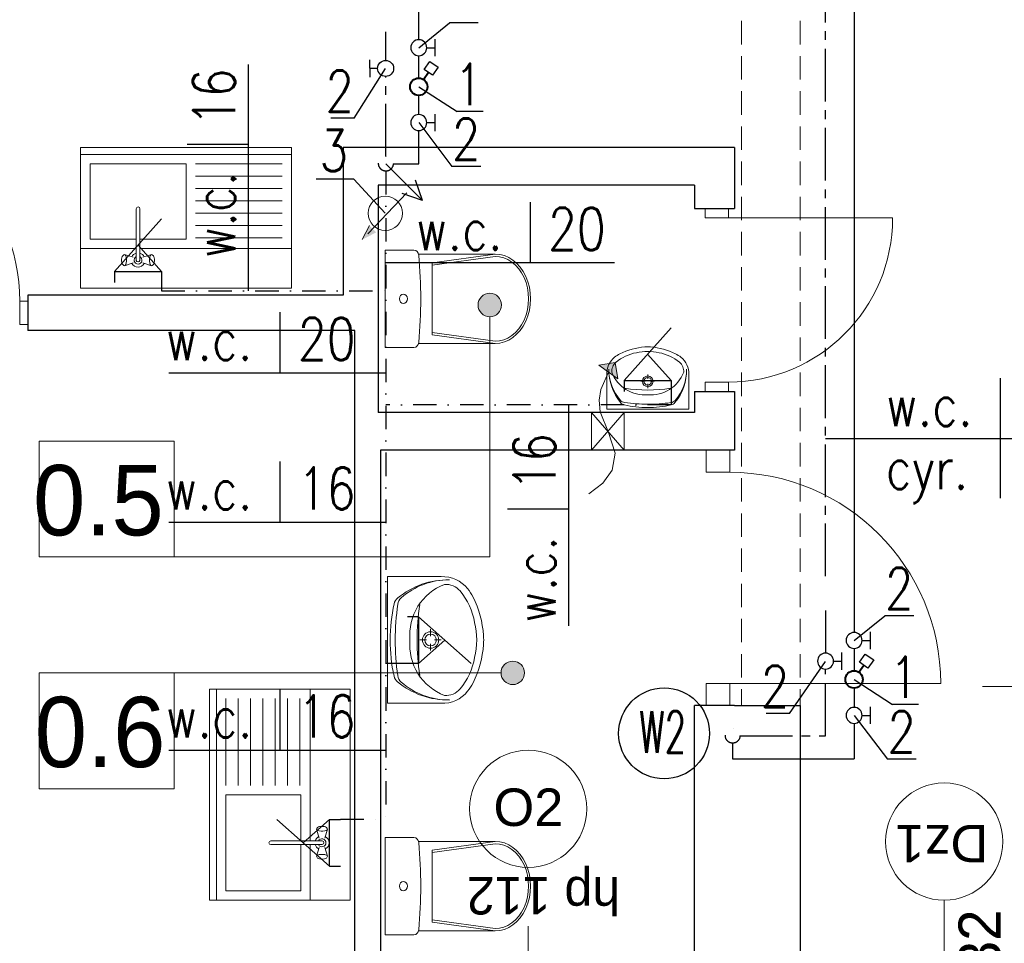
# Model space of a CAD drawing. Extents: x -515158 to -464725, y 20769 to 114053.
# Tile 24 of 69: x -484818 to -480617, y 33884 to 37823. Entities that reach past the tile are written whole.
import ezdxf
from ezdxf.lldxf.tags import DXFTag

# ---------------------------------------------------------------- set-up
doc = ezdxf.new("R2010")
doc.units = 0
doc.header["$MEASUREMENT"] = 0
for name, pattern in [('CENTER2', [1.125, 0.75, -0.125, 0.125, -0.125]), ('DASHDOT', [1, 0.5, -0.25, 0, -0.25]), ('Dashed', [564.444447, 282.222223, -282.222223]), ('Krawędzie ukryte', [150, 100, -50]), ('PHANTOM', [2.5, 1.25, -0.25, 0.25, -0.25, 0.25, -0.25])]:
    doc.linetypes.add(name, pattern=pattern)
for name, color, linetype in [('#opisy', 7, 'Continuous'), ('#wodaC', 1, 'Dashed'), ('___IS woda ZIMNA', 5, 'PHANTOM'), ('BATERIA', 3, 'Continuous')]:
    doc.layers.add(name, color=color, linetype=linetype)
for name, color, linetype, lineweight in [('#podkład', 252, 'Continuous', 9), ('#wodaZ-bor', 4, 'Continuous', 40), ('_MK_ARMATURA', 2, 'Continuous', 15), ('Arch opisy okien_Nr_Pióra__9', 252, 'Continuous', 9), ('Arch opisy_Nr_Pióra__9', 252, 'Continuous', 9), ('INWENT OPISY_Nr_Pióra__21', 252, 'Continuous', 9), ('INWENT OPISY_Nr_Pióra__9', 252, 'Continuous', 9), ('INWENT RZĘDNE_Nr_Pióra__21', 252, 'Continuous', 9), ('INWENT wyposarzenie_Nr_Pióra__21', 252, 'Continuous', 9), ('INWENT. DRZWI_Nr_Pióra__5', 252, 'Continuous', 13), ('INWENT. OKNA_Nr_Pióra__21', 252, 'Continuous', 9), ('INWENT. OKNA_Nr_Pióra__5', 252, 'Continuous', 13), ('INWENT.ŚCIANY_Nr_Pióra__1', 252, 'Continuous', 25), ('IS_Ciepła_woda', 1, 'DASHDOT', 30), ('IS_Cyrkulacja', 223, 'CYRKULACJ1', 30), ('Istniejące kominy_Nr_Pióra__21', 252, 'Continuous', 9), ('Istniejące stropy_Nr_Pióra__5', 252, 'Continuous', 13)]:
    doc.layers.add(name, color=color, linetype=linetype, lineweight=lineweight)
doc.layers.add('IS_Zasilanie', color=1, linetype='SOLID', true_color=0xff0000)
doc.styles.add('GENERATED_STYLE_10', font='arial.ttf')
doc.styles.add('GENERATED_STYLE_4', font='txt')
doc.styles.add('GENERATED_STYLE_6', font='txt')
doc.styles.add('GENERATED_STYLE_7', font='txt')
doc.styles.add('ROMANS', font='romans', dxfattribs={"width": 0.8})
doc.styles.get("Standard").update_dxf_attribs({"font": 'txt', "bigfont": 'BIGFONT.SHX'})
doc.linetypes.add('CYRKULACJ1', pattern='A,2.5,-1.5,["~",Standard,S=1,R=0,X=-0.5,Y=-0.4],-1.5', length=5.5)
tags = doc.linetypes.add('SOLID', pattern=[10, 10, 0]).pattern_tags.tags
tags[6:7] = [DXFTag(74, 4), DXFTag(75, 0), DXFTag(340, '0'), DXFTag(46, 0.0), DXFTag(50, 0.0), DXFTag(44, 0.0), DXFTag(45, 0.0)]
tags[4:5] = [DXFTag(74, 4), DXFTag(75, 0), DXFTag(340, '0'), DXFTag(46, 0.0), DXFTag(50, 0.0), DXFTag(44, 0.0), DXFTag(45, 0.0)]

# ---------------------------------------------------------------- blocks, each defined once
blk = doc.blocks.new('parter')
at = {"layer": 'INWENT OPISY_Nr_Pióra__21', "linetype": 'Continuous'}
for points in [[(-482762.3, 36606.2), (-482766.1, 36625.3), (-482777, 36641.6), (-482793.2, 36652.4), (-482812.3, 36656.2), (-482831.5, 36652.4), (-482847.7, 36641.6), (-482858.5, 36625.3), (-482862.3, 36606.2), (-482858.5, 36587.1), (-482847.7, 36570.9), (-482831.5, 36560), (-482812.3, 36556.2), (-482793.2, 36560), (-482777, 36570.9), (-482766.1, 36587.1)], [(-482664.2, 35037.3), (-482668, 35056.4), (-482678.9, 35072.6), (-482695.1, 35083.4), (-482714.2, 35087.3), (-482733.4, 35083.4), (-482749.6, 35072.6), (-482760.4, 35056.4), (-482764.2, 35037.3), (-482760.4, 35018.1), (-482749.6, 35001.9), (-482733.4, 34991.1), (-482714.2, 34987.3), (-482695.1, 34991.1), (-482678.9, 35001.9), (-482668, 35018.1)]]:
    blk.add_hatch(color=252, dxfattribs=at).paths.add_polyline_path(points, flags=0)
at = {"layer": 'Istniejące kominy_Nr_Pióra__21', "linetype": 'Continuous'}
blk.add_hatch(color=252, dxfattribs=at).paths.add_polyline_path([(-482276.8, 36360.6), (-482265.4, 36290.8), (-482346.6, 36349.1)], flags=0)
at = {"color": 252}
for p, q in [((-484735, 35531.7), (-484735, 36025.8)), ((-484735, 36025.8), (-484159, 36025.8)), ((-484159, 36025.8), (-484159, 35531.7)), ((-484159, 35531.7), (-484735, 35531.7)), ((-484735, 34543.1), (-484735, 35037.3)), ((-484735, 35037.3), (-484159, 35037.3)), ((-484159, 35037.3), (-484159, 34543.1)), ((-484159, 34543.1), (-484735, 34543.1))]:
    blk.add_line(p, q, dxfattribs=at)
at = {"layer": 'Arch opisy_Nr_Pióra__9', "color": 252, "linetype": 'Continuous'}
blk.add_line((-480873.3, 34067.6), (-480873.3, 32907.6), dxfattribs=at)
for centre in [(-482648.3, 34457.6), (-480873.3, 34317.6)]:
    blk.add_circle(centre, 250, dxfattribs=at)
at = {"layer": 'INWENT OPISY_Nr_Pióra__21', "color": 252, "linetype": 'Continuous'}
for p, q in [((-482812.3, 35531.7), (-482812.3, 36556.2)), ((-484735, 35531.7), (-484735, 36025.8)), ((-484735, 36025.8), (-484159, 36025.8)), ((-484159, 36025.8), (-484159, 35531.7)), ((-484159, 35531.7), (-484735, 35531.7)), ((-484159, 35531.7), (-482812.3, 35531.7)), ((-484735, 34543.1), (-484735, 35037.3)), ((-484735, 35037.3), (-484159, 35037.3)), ((-484159, 35037.3), (-482764.2, 35037.3)), ((-484159, 35037.3), (-484159, 34543.1)), ((-484159, 34543.1), (-484735, 34543.1))]:
    blk.add_line(p, q, dxfattribs=at)
for centre in [(-482812.3, 36606.2), (-482714.2, 35037.3)]:
    blk.add_circle(centre, 50, dxfattribs=at)
at = {"layer": 'INWENT RZĘDNE_Nr_Pióra__21', "color": 252, "linetype": 'Continuous'}
blk.add_line((-480710.2, 34978.7), (-480310.2, 34978.7), dxfattribs=at)
at = {"layer": 'INWENT wyposarzenie_Nr_Pióra__21', "color": 252, "linetype": 'Continuous'}
for p, q in [((-484558.3, 37277.6), (-484558.3, 36677.6)), ((-484558.3, 37277.6), (-483658.3, 37277.6)), ((-484558.3, 37277.6), (-484558.3, 37227.6)), ((-483658.3, 37277.6), (-483658.3, 36677.6)), ((-483658.3, 37277.6), (-483658.3, 37227.6)), ((-484558.3, 36847.6), (-484558.3, 37247.6)), ((-484558.3, 37247.6), (-483658.3, 37247.6)), ((-483658.3, 37247.6), (-483658.3, 36847.6)), ((-484108.3, 37207.6), (-484518.3, 37207.6)), ((-484518.3, 37207.6), (-484518.3, 36887.6)), ((-484108.3, 36887.6), (-484108.3, 37207.6)), ((-484068.3, 37207.6), (-483698.3, 37207.6)), ((-484068.3, 37155.1), (-483698.3, 37155.1)), ((-484068.3, 37102.6), (-483698.3, 37102.6)), ((-484321.2, 36796.2), (-484321.2, 37016.5)), ((-484305.4, 37016.5), (-484305.4, 36796.2)), ((-484068.3, 37050.1), (-483698.3, 37050.1)), ((-484068.3, 36997.6), (-483698.3, 36997.6)), ((-484068.3, 36945.1), (-483698.3, 36945.1)), ((-484068.3, 36892.6), (-483698.3, 36892.6)), ((-484518.3, 36887.6), (-484321.2, 36887.6)), ((-484305.4, 36887.6), (-484108.3, 36887.6)), ((-484321.2, 36847.6), (-484558.3, 36847.6)), ((-484383.3, 36801.1), (-484382.5, 36807.6)), ((-484382.5, 36807.6), (-484380.9, 36813)), ((-484380.9, 36813), (-484378.9, 36816.4)), ((-484373.7, 36820.2), (-484378.9, 36816.4)), ((-484373.7, 36820.2), (-484370.9, 36821.6)), ((-484333.4, 36809.7), (-484370.9, 36821.6)), ((-484370.9, 36821.6), (-484368.1, 36820.2)), ((-484368.1, 36820.2), (-484365.6, 36816)), ((-484365.6, 36816), (-484363.8, 36809.6)), ((-484363.8, 36809.6), (-484362.8, 36801.8)), ((-483658.3, 36847.6), (-484305.4, 36847.6)), ((-484293.2, 36809.7), (-484255.7, 36821.6)), ((-484263.8, 36801.8), (-484262.8, 36809.6)), ((-484262.8, 36809.6), (-484261, 36816)), ((-484261, 36816), (-484258.5, 36820.2)), ((-484258.5, 36820.2), (-484255.7, 36821.6)), ((-484255.7, 36821.6), (-484252.9, 36820.2)), ((-484252.9, 36820.2), (-484247.8, 36816.4)), ((-484247.8, 36816.4), (-484245.7, 36813)), ((-484245.7, 36813), (-484244.2, 36807.6)), ((-484244.2, 36807.6), (-484243.4, 36801.1)), ((-483258.3, 36839.9), (-483135.8, 36839.9)), ((-483258.3, 36425.4), (-483258.3, 36839.9)), ((-483116.2, 36823.5), (-482789.4, 36823.5)), ((-482789.8, 36823.5), (-483058.7, 36786.3)), ((-482789.8, 36813.7), (-483058.7, 36776.6)), ((-484383.3, 36794.2), (-484383.3, 36801.1)), ((-484382.5, 36787.6), (-484383.3, 36794.2)), ((-484380.9, 36782.3), (-484382.5, 36787.6)), ((-484378.9, 36778.8), (-484380.9, 36782.3)), ((-484373.7, 36775.1), (-484378.9, 36778.8)), ((-484370.9, 36773.6), (-484373.7, 36775.1)), ((-484333.4, 36785.6), (-484370.9, 36773.6)), ((-484368.1, 36775.1), (-484370.9, 36773.6)), ((-484365.6, 36779.2), (-484368.1, 36775.1)), ((-484363.8, 36785.6), (-484365.6, 36779.2)), ((-484362.8, 36793.5), (-484363.8, 36785.6)), ((-484362.8, 36801.8), (-484362.8, 36793.5)), ((-484293.2, 36785.6), (-484255.7, 36773.6)), ((-484263.8, 36793.5), (-484263.8, 36801.8)), ((-484262.8, 36785.6), (-484263.8, 36793.5)), ((-484261, 36779.2), (-484262.8, 36785.6)), ((-484258.5, 36775.1), (-484261, 36779.2)), ((-484255.7, 36773.6), (-484258.5, 36775.1)), ((-484252.9, 36775.1), (-484255.7, 36773.6)), ((-484252.9, 36775.1), (-484247.8, 36778.8)), ((-484245.7, 36782.3), (-484247.8, 36778.8)), ((-484244.2, 36787.6), (-484245.7, 36782.3)), ((-484243.4, 36794.2), (-484244.2, 36787.6)), ((-484243.4, 36801.1), (-484243.4, 36794.2)), ((-483058.7, 36632.6), (-483058.7, 36786.3)), ((-483658.3, 36677.6), (-484558.3, 36677.6)), ((-483058.7, 36632.6), (-483058.7, 36478.9)), ((-482789.8, 36451.5), (-483058.7, 36488.7)), ((-482789.8, 36441.8), (-483058.7, 36478.9)), ((-483116, 36441.8), (-482789.4, 36441.8)), ((-483258.3, 36425.4), (-483135.8, 36425.4)), ((-482313.3, 36161.9), (-482313.3, 36310)), ((-482138.3, 36291.5), (-482138.3, 36310.2)), ((-481963.3, 36161.9), (-481963.3, 36310)), ((-482167.7, 36280.7), (-482149.1, 36280.7)), ((-482138.3, 36251.3), (-482138.3, 36269.9)), ((-482127.4, 36280.7), (-482108.8, 36280.7)), ((-481963.3, 36161.9), (-482313.3, 36161.9)), ((-482193.5, 36161.9), (-482083.2, 36161.9)), ((-483248.3, 35447.6), (-483019.8, 35447.6)), ((-483248.3, 34907.6), (-483248.3, 35447.6)), ((-483248.3, 35262.7), (-483248.3, 35092.6)), ((-483065, 35223), (-483065, 35194.2)), ((-483110.5, 35177.5), (-483081.7, 35177.5)), ((-483048.3, 35177.5), (-483019.5, 35177.5)), ((-483065, 35160.8), (-483065, 35132)), ((-484008.3, 34967.6), (-483408.3, 34967.6)), ((-484008.3, 34067.6), (-484008.3, 34967.6)), ((-484008.3, 34967.6), (-483958.3, 34967.6)), ((-483978.3, 34967.6), (-483578.3, 34967.6)), ((-483978.3, 34067.6), (-483978.3, 34967.6)), ((-483578.3, 34967.6), (-483578.3, 34320.5)), ((-483408.3, 34967.6), (-483408.3, 34067.6)), ((-483938.3, 34557.6), (-483938.3, 34927.6)), ((-483885.8, 34557.6), (-483885.8, 34927.6)), ((-483833.3, 34557.6), (-483833.3, 34927.6)), ((-483780.8, 34557.6), (-483780.8, 34927.6)), ((-483728.3, 34557.6), (-483728.3, 34927.6)), ((-483675.8, 34557.6), (-483675.8, 34927.6)), ((-483623.3, 34557.6), (-483623.3, 34927.6)), ((-483248.3, 34907.6), (-483019.8, 34907.6)), ((-483938.3, 34517.6), (-483938.3, 34107.6)), ((-483618.3, 34517.6), (-483938.3, 34517.6)), ((-483618.3, 34320.5), (-483618.3, 34517.6)), ((-483552.3, 34370.2), (-483550.9, 34373)), ((-483540.4, 34332.7), (-483552.3, 34370.2)), ((-483550.9, 34367.4), (-483552.3, 34370.2)), ((-483550.9, 34373), (-483547.1, 34378.2)), ((-483547.1, 34378.2), (-483543.6, 34380.3)), ((-483543.6, 34380.3), (-483538.3, 34381.8)), ((-483538.3, 34381.8), (-483531.8, 34382.6)), ((-483531.8, 34382.6), (-483524.9, 34382.6)), ((-483524.9, 34382.6), (-483518.3, 34381.8)), ((-483518.3, 34381.8), (-483513, 34380.3)), ((-483516.3, 34332.7), (-483504.3, 34370.2)), ((-483513, 34380.3), (-483509.5, 34378.2)), ((-483505.8, 34373), (-483509.5, 34378.2)), ((-483505.8, 34373), (-483504.3, 34370.2)), ((-483504.3, 34370.2), (-483505.8, 34367.4)), ((-483546.7, 34364.9), (-483550.9, 34367.4)), ((-483540.3, 34363.1), (-483546.7, 34364.9)), ((-483532.5, 34362.1), (-483540.3, 34363.1)), ((-483524.2, 34362.1), (-483532.5, 34362.1)), ((-483516.3, 34363.1), (-483524.2, 34362.1)), ((-483509.9, 34364.9), (-483516.3, 34363.1)), ((-483505.8, 34367.4), (-483509.9, 34364.9)), ((-483258.3, 34334.9), (-483135.8, 34334.9)), ((-483258.3, 33920.4), (-483258.3, 34334.9)), ((-483747.2, 34320.5), (-483526.9, 34320.5)), ((-483526.9, 34304.8), (-483747.2, 34304.8)), ((-483618.3, 34107.6), (-483618.3, 34304.8)), ((-483578.3, 34304.8), (-483578.3, 34067.6)), ((-483540.4, 34292.5), (-483552.3, 34255)), ((-483516.3, 34292.5), (-483504.3, 34255)), ((-483116.2, 34318.5), (-482789.4, 34318.5)), ((-482789.8, 34318.5), (-483058.7, 34281.3)), ((-482789.8, 34308.7), (-483058.7, 34271.6)), ((-483552.3, 34255), (-483550.9, 34257.9)), ((-483550.9, 34252.2), (-483552.3, 34255)), ((-483550.9, 34257.9), (-483546.7, 34260.3)), ((-483550.9, 34252.2), (-483547.1, 34247.1)), ((-483543.6, 34245), (-483547.1, 34247.1)), ((-483546.7, 34260.3), (-483540.3, 34262.2)), ((-483538.3, 34243.5), (-483543.6, 34245)), ((-483540.3, 34262.2), (-483532.5, 34263.1)), ((-483531.8, 34242.7), (-483538.3, 34243.5)), ((-483532.5, 34263.1), (-483524.2, 34263.1)), ((-483518.3, 34243.5), (-483524.9, 34242.7)), ((-483524.2, 34263.1), (-483516.3, 34262.2)), ((-483513, 34245), (-483518.3, 34243.5)), ((-483516.3, 34262.2), (-483509.9, 34260.3)), ((-483509.5, 34247.1), (-483513, 34245)), ((-483509.9, 34260.3), (-483505.8, 34257.9)), ((-483505.8, 34252.2), (-483509.5, 34247.1)), ((-483505.8, 34257.9), (-483504.3, 34255)), ((-483504.3, 34255), (-483505.8, 34252.2)), ((-483058.7, 34127.6), (-483058.7, 34281.3)), ((-483524.9, 34242.7), (-483531.8, 34242.7)), ((-483058.7, 34127.6), (-483058.7, 33973.9)), ((-483938.3, 34107.6), (-483618.3, 34107.6)), ((-484008.3, 34067.6), (-483408.3, 34067.6)), ((-484008.3, 34067.6), (-483958.3, 34067.6)), ((-483578.3, 34067.6), (-483978.3, 34067.6)), ((-482789.8, 33946.5), (-483058.7, 33983.7)), ((-482789.8, 33936.8), (-483058.7, 33973.9)), ((-483258.3, 33920.4), (-483135.8, 33920.4)), ((-483116, 33936.8), (-482789.4, 33936.8))]:
    blk.add_line(p, q, dxfattribs=at)
for centre, radius in [((-482138.3, 36280.7), 22.7), ((-482138.3, 36280.7), 16.2), ((-483065, 35177.5), 35), ((-483065, 35177.5), 25)]:
    blk.add_circle(centre, radius, dxfattribs=at)
for centre, radius, start, end in [((-484313.3, 37016.5), 7.88, 0, 180), ((-484313.3, 36797.6), 30, 105.2253, 152.0235), ((-484313.3, 36797.6), 16.8, 118.0549, 61.9451), ((-484313.3, 36797.6), 30, 27.9765, 74.7747), ((-484313.3, 36797.6), 30, 207.9765, 332.0235), ((-484313.3, 36797.6), 8, 190, 350), ((-482193.9, 36275.6), 137.9, 117.1571, 128.6848), ((-482153.5, 36215.5), 189.9, 99.9978, 129.2851), ((-482129.5, 36140.1), 287.9, 94.2052, 116.2597), ((-482138.3, 36203), 205.2, 76.4334, 103.5666), ((-482138.3, 36252.7), 175, 85.9876, 94.0124), ((-482147.2, 36140.1), 287.9, 63.7403, 85.7948), ((-482123.1, 36215.5), 189.9, 50.7149, 80.0022), ((-482082.7, 36275.6), 137.9, 51.3152, 62.8429), ((-482224.4, 36313.8), 89, 128.7454, 182.4552), ((-482239.5, 36322.7), 52.5, 130.8016, 183.9306), ((-482037.2, 36322.7), 52.5, 356.0694, 49.1984), ((-482052.3, 36313.8), 89, 357.5448, 51.2546), ((-482106.5, 36330.3), 197.8, 179.2458, 221.398), ((-482084.2, 36329.1), 220.1, 179.0153, 219.2578), ((-482146.7, 36376.5), 156, 201.5519, 237.1558), ((-482130, 36376.5), 156, 302.8442, 338.4481), ((-482192.4, 36329.2), 220.1, 320.6648, 0.9072), ((-482170.1, 36330.4), 197.8, 318.5245, 0.6767), ((-482138.3, 36881.8), 638.3, 261.1796, 278.8266), ((-482150.8, 36379), 156, 238.9439, 274.606), ((-482125.8, 36379), 156, 265.394, 301.0561), ((-482233, 36218.8), 29.2, 221.398, 262.0921), ((-482232, 36208.3), 29.2, 219.2578, 257.2285), ((-482141.6, 36607.1), 438.1, 257.2285, 270.4328), ((-482134.1, 36930.7), 747.9, 262.0921, 269.6775), ((-482141.7, 36930.7), 747.9, 270.245, 277.8304), ((-482134.6, 36607.1), 438.1, 269.4897, 282.694), ((-482043.8, 36218.7), 29.2, 277.8304, 318.5245), ((-482044.7, 36208.2), 29.2, 282.694, 320.6648), ((-482990.3, 35094.1), 339.6, 89.0153, 129.2578), ((-482988.5, 35128.6), 305.1, 89.2458, 131.398), ((-483013.9, 35310.4), 137.4, 38.7454, 92.4552), ((-482917.3, 35190.5), 240.7, 111.5519, 147.1558), ((-483000.2, 35333.7), 80.9, 40.8016, 93.9306), ((-483165.7, 35201), 293, 9.9978, 39.2851), ((-483072.9, 35263.4), 212.8, 27.1571, 38.6848), ((-483176.8, 35322.2), 45, 129.2578, 167.2285), ((-483160.5, 35323.7), 45, 131.398, 172.0921), ((-483282, 35163.9), 444.2, 4.2052, 26.2597), ((-482561.4, 35182.7), 675.9, 167.2285, 180.4328), ((-482062.2, 35171.1), 1153.8, 172.0921, 179.6775), ((-482913.4, 35197), 240.6, 148.9439, 184.606), ((-482137.6, 35177.6), 984.9, 171.1796, 188.8266), ((-483185, 35177.6), 316.7, 346.4334, 13.5666), ((-482561.4, 35171.9), 675.9, 179.4897, 192.694), ((-482062.2, 35182.8), 1153.8, 180.245, 187.8304), ((-482913.4, 35158.3), 240.6, 175.394, 211.0561), ((-483108.3, 35177.6), 270, 355.9876, 4.0124), ((-483282, 35191.3), 444.2, 333.7403, 355.7948), ((-483165.7, 35154.2), 293, 320.7149, 350.0022), ((-483177, 35033.2), 45, 192.694, 230.6648), ((-483160.7, 35031.7), 45, 187.8304, 228.5245), ((-482917.3, 35164.7), 240.7, 212.8442, 248.4481), ((-482990.2, 35261.1), 339.6, 230.6648, 270.9072), ((-482988.4, 35226.6), 305.1, 228.5245, 270.6767), ((-483013.9, 35044.9), 137.4, 267.5448, 321.2546), ((-483000.2, 35021.6), 80.9, 266.0694, 319.1984), ((-483072.9, 35091.9), 212.8, 321.3152, 332.8429), ((-483528.3, 34312.6), 30, 117.9765, 164.7747), ((-483528.3, 34312.6), 16.8, 208.0549, 151.9451), ((-483528.3, 34312.6), 30, 297.9765, 62.0235), ((-483747.2, 34312.6), 7.88, 90, 270), ((-483528.3, 34312.6), 30, 195.2253, 242.0235), ((-483528.3, 34312.6), 8, 280, 80)]:
    blk.add_arc(centre, radius, start, end, dxfattribs=at)
for centre, major_axis, ratio, start_param, end_param in [((-483135.8, 36815.8), (0, 24.1), 0.857479, 4.812804, 6.283185), ((-484627.7, 36632.6), (0, 1773.6), 0.857479, 4.60742, 4.817236), ((-482789.8, 36632.6), (0, -181.1), 0.790357, 0, 3.141593), ((-482789.4, 36632.6), (0, -190.8), 0.791506, 0, 3.141593), ((-483135.8, 36449.4), (0, 24.1), 0.857479, 3.141593, 4.602988), ((-483135.8, 34310.8), (0, 24.1), 0.857479, 4.812804, 6.283185), ((-484627.7, 34127.6), (0, 1773.6), 0.857479, 4.60742, 4.817236), ((-482789.8, 34127.6), (0, -181.1), 0.790357, 0, 3.141593), ((-482789.4, 34127.6), (0, -190.8), 0.791506, 0, 3.141593), ((-483135.8, 33944.4), (0, 24.1), 0.857479, 3.141593, 4.602988)]:
    blk.add_ellipse(centre, major_axis=major_axis, ratio=ratio, start_param=start_param, end_param=end_param, dxfattribs=at)
for centre in [(-483181, 36632.6), (-483181, 34127.6)]:
    blk.add_ellipse(centre, major_axis=(0, 20.1), ratio=0.857479, dxfattribs=at)
at = {"layer": 'INWENT. DRZWI_Nr_Pióra__5', "color": 252, "linetype": 'Continuous'}
for p, q in [((-481893.3, 36977.6), (-481893.3, 37017.6)), ((-481793.3, 37017.6), (-481793.3, 36977.6)), ((-481793.3, 36977.6), (-481893.3, 36977.6)), ((-481793.3, 36977.6), (-481093.3, 36977.6)), ((-484818.3, 36622.6), (-484818.3, 36522.6)), ((-484783.3, 36622.6), (-484818.3, 36622.6)), ((-484818.3, 36522.6), (-484783.3, 36522.6)), ((-481893.3, 36277.6), (-481893.3, 36237.6)), ((-481793.3, 36277.6), (-481893.3, 36277.6)), ((-481793.3, 36237.6), (-481793.3, 36277.6)), ((-481888.3, 35892.6), (-481888.3, 35987.6)), ((-481788.3, 35987.6), (-481788.3, 35892.6)), ((-481788.3, 35892.6), (-481888.3, 35892.6)), ((-481888.3, 34992.6), (-481888.3, 34897.6)), ((-481788.3, 34992.6), (-481888.3, 34992.6)), ((-481788.3, 34992.6), (-480888.3, 34992.6)), ((-481788.3, 34897.6), (-481788.3, 34992.6))]:
    blk.add_line(p, q, dxfattribs=at)
for centre, radius, start, end in [((-485618.3, 36622.6), 800, 0, 90), ((-481793.3, 36977.6), 700, 270, 0), ((-481788.3, 34992.6), 900, 0, 90)]:
    blk.add_arc(centre, radius, start, end, dxfattribs=at)
at = {"layer": 'INWENT. OKNA_Nr_Pióra__5', "color": 252, "linetype": 'Continuous'}
blk.add_line((-482648.3, 32927.6), (-482648.3, 33957.6), dxfattribs=at)
at = {"layer": 'INWENT.ŚCIANY_Nr_Pióra__1', "color": 252, "linetype": 'Continuous'}
for p, q in [((-483438.3, 37277.6), (-483438.3, 36647.6)), ((-481768.3, 37277.6), (-483438.3, 37277.6)), ((-481768.3, 37277.6), (-481768.3, 37017.6)), ((-483288.3, 37117.6), (-483288.3, 36147.6)), ((-481938.3, 37117.6), (-483288.3, 37117.6)), ((-481938.3, 37117.6), (-481938.3, 37017.6)), ((-481938.3, 37017.6), (-481768.3, 37017.6)), ((-484783.3, 36647.6), (-484783.3, 36497.6)), ((-483438.3, 36647.6), (-484783.3, 36647.6)), ((-483388.3, 36497.6), (-484783.3, 36497.6)), ((-483388.3, 33467.6), (-483388.3, 36497.6)), ((-481938.3, 36237.6), (-481938.3, 36147.6)), ((-481938.3, 36237.6), (-481768.3, 36237.6)), ((-481768.3, 36237.6), (-481768.3, 35987.6)), ((-481938.3, 36147.6), (-483288.3, 36147.6)), ((-483278.3, 35987.6), (-483278.3, 33467.6)), ((-481888.3, 35987.6), (-483278.3, 35987.6)), ((-481768.3, 35987.6), (-481888.3, 35987.6)), ((-481938.3, 33467.6), (-481938.3, 34897.6)), ((-481768.3, 34897.6), (-481938.3, 34897.6)), ((-481768.3, 34897.6), (-481488.3, 34897.6)), ((-481488.3, 34897.6), (-481488.3, 33467.6))]:
    blk.add_line(p, q, dxfattribs=at)
at = {"layer": 'Istniejące kominy_Nr_Pióra__21', "color": 252, "linetype": 'Continuous'}
for p, q in [((-482276.8, 36360.6), (-482346.6, 36349.1)), ((-482265.4, 36290.8), (-482346.6, 36349.1)), ((-482276.8, 36360.6), (-482265.4, 36290.8)), ((-482378.3, 35987.6), (-482238.3, 36147.6)), ((-482238.3, 35987.6), (-482378.3, 36147.6)), ((-482378.3, 35987.6), (-482378.3, 36147.6)), ((-482238.3, 35987.6), (-482238.3, 36147.6))]:
    blk.add_line(p, q, dxfattribs=at)
at = {"layer": 'Istniejące kominy_Nr_Pióra__21', "color": 252, "linetype": 'Continuous', "flags": 128}
blk.add_lwpolyline([(-482389.6, 35801), (-482330, 35846.9), (-482290.8, 35901.4), (-482276.8, 35974.1), (-482305.9, 36062.6), (-482341.7, 36150.3), (-482345.9, 36199.7), (-482338.5, 36245.7), (-482306, 36319.9)], dxfattribs=at)
at = {"layer": 'Istniejące stropy_Nr_Pióra__5', "color": 252, "linetype": 'Krawędzie ukryte'}
for p, q in [((-481738.3, 38717.6), (-481738.3, 34897.6)), ((-481488.3, 38717.6), (-481488.3, 34897.6))]:
    blk.add_line(p, q, dxfattribs=at)
at = {"layer": 'Arch opisy okien_Nr_Pióra__9', "color": 252, "linetype": 'Continuous', "style": 'GENERATED_STYLE_10'}
blk.add_text('O2', height=160, dxfattribs=at).set_placement((-482796.6, 34384.2))
blk.add_text('Dz1', height=160, rotation=180, dxfattribs=at).set_placement((-480684.8, 34389))
at = {"layer": 'INWENT OPISY_Nr_Pióra__21', "color": 252, "linetype": 'Continuous', "style": 'GENERATED_STYLE_4'}
for s, p in [('0.5', (-484761.3, 35623.7)), ('0.6', (-484754.1, 34635.1))]:
    blk.add_text(s, height=300, dxfattribs=at).set_placement(p)
at = {"layer": 'INWENT OPISY_Nr_Pióra__9', "color": 252, "linetype": 'Continuous', "style": 'GENERATED_STYLE_6'}
blk.add_text('200+32', height=180, rotation=90, dxfattribs=at).set_placement((-480632, 33218.3))
at = {"layer": 'INWENT. OKNA_Nr_Pióra__21', "color": 252, "linetype": 'Continuous', "style": 'GENERATED_STYLE_7'}
blk.add_text('hp 112', height=160, rotation=180, dxfattribs=at).set_placement((-482255.9, 34167))
blk = doc.blocks.new('123')
at = {"layer": 'BATERIA'}
for p, q in [((3328807.82, 5990842.9), (3328807.82, 5990847.57)), ((3328827.82, 5990842.9), (3328827.82, 5990847.57)), ((3328827.82, 5990842.9), (3328807.82, 5990820.42)), ((3328807.82, 5990842.9), (3328817.82, 5990831.66)), ((3328827.82, 5990842.9), (3328807.82, 5990842.9))]:
    blk.add_line(p, q, dxfattribs=at)

msp = doc.modelspace()

# ---------------------------------------------------------------- hatches: boundary and pattern name
at = {"layer": '_MK_ARMATURA', "ltscale": 130}
msp.add_hatch(color=256, dxfattribs=at).paths.add_polyline_path([(-483357, 36884.8), (-483297.2, 36915.7), (-483326.1, 36944.6)])

# ---------------------------------------------------------------- linework, layer by layer
at = {"layer": '#opisy', "color": 0, "linetype": 'Continuous'}
for p, q in [((-482861.2, 37809, 0), (-482983.9, 37809, 0)), ((-483390.5, 37402.4, 0), (-483256.7, 37615.2, 0)), ((-483115.5, 37537, 0), (-482951.6, 37430.7, 0)), ((-483390.5, 37402.4, 0), (-483490.9, 37402.4, 0)), ((-482840.5, 37430.7, 0), (-482951.6, 37430.7, 0)), ((-483115.4, 37384, 0), (-482973.6, 37197.2, 0)), ((-482850.9, 37197.2, 0), (-482973.6, 37197.2, 0)), ((-483393.1, 37142.2), (-483553.3, 37142.2)), ((-483258.2, 36997.2), (-483393.1, 37142.2)), ((-481003.4, 35281.1, 0), (-481126.1, 35281.1, 0)), ((-481532.7, 34863.7, 0), (-481379.9, 35086.3, 0)), ((-481257.8, 35009.1, 0), (-481093.8, 34902.8, 0)), ((-480982.7, 34902.8, 0), (-481093.8, 34902.8, 0)), ((-481532.7, 34863.7, 0), (-481633.1, 34863.7, 0)), ((-481257.6, 34856.1, 0), (-481115.8, 34669.3, 0)), ((-480993.1, 34669.3, 0), (-481115.8, 34669.3, 0))]:
    msp.add_line(p, q, dxfattribs=at)
at = {"layer": '#opisy', "color": 7, "ltscale": 75}
for p, q in [((-483843.5, 37632.2), (-483843.7, 36666.7)), ((-484103.1, 37292.4, 9), (-483843.5, 37292.4, 9)), ((-482640.3, 37044.9, 9), (-482640.3, 36785.3, 9)), ((-482279.8, 36785.3), (-483255.6, 36785.5)), ((-483707.9, 36575.3, 9), (-483707.9, 36315.6, 9)), ((-483255.6, 36315.6), (-484182.4, 36315.8)), ((-480634.5, 36294.4, 9), (-480634.5, 35782.1, 9)), ((-482476.4, 36179.7), (-482476.6, 35237.7)), ((-483707.9, 35938.1, 9), (-483707.9, 35678.4, 9)), ((-482736.1, 35737.3, 9), (-482476.4, 35737.3, 9)), ((-483255.6, 35678.4), (-484182.4, 35678.6)), ((-483707.9, 34965.8, 9), (-483707.9, 34706.2, 9)), ((-483255.6, 34706.2), (-484182.4, 34706.3))]:
    msp.add_line(p, q, dxfattribs=at)
at = {"layer": '#opisy', "color": 0, "linetype": 'Continuous'}
msp.add_circle((-482068.5, 34779.2), 194, dxfattribs=at)
at = {"layer": '#wodaZ-bor', "color": 6}
for p, q in [((-483094.9, 37567.8, 0), (-483074.5, 37598.5, 0)), ((-481237.1, 35039.9, 0), (-481216.7, 35070.6, 0))]:
    msp.add_line(p, q, dxfattribs=at)
for centre in [(-483115.5, 37537, 0), (-481257.8, 35009.1, 0)]:
    msp.add_circle(centre, 37.1, dxfattribs=at)
for p, q in [((-483115.3, 37703.6), (-482983.9, 37809)), ((-483255.6, 37208.2), (-483099.5, 37052.1)), ((-483099.5, 37052.1), (-483129.3, 37138.2)), ((-483099.5, 37052.1), (-483185.6, 37081.9)), ((-480272.7, 36034.7), (-481380, 36034.7)), ((-481257.5, 35175.7), (-481126.1, 35281.1))]:
    msp.add_line(p, q)
at = {"layer": '___IS woda ZIMNA', "color": 6, "linetype": 'Continuous', "lineweight": 30}
for p, q in [((-483091.8, 37611.1, 0), (-483068.6, 37645.3, 0)), ((-483057.2, 37585.9, 0), (-483091.8, 37611.1, 0)), ((-483068.6, 37645.3, 0), (-483032, 37620.5, 0)), ((-483032, 37620.5, 0), (-483057.2, 37585.9, 0)), ((-481234, 35083.2, 0), (-481210.8, 35117.4, 0)), ((-481210.8, 35117.4, 0), (-481174.2, 35092.6, 0)), ((-481174.2, 35092.6, 0), (-481199.4, 35058, 0)), ((-481199.4, 35058, 0), (-481234, 35083.2, 0))]:
    msp.add_line(p, q, dxfattribs=at)
at = {"layer": '_MK_ARMATURA', "ltscale": 130}
for p, q in [((-483332.5, 36910), (-483166.6, 37084.4)), ((-483357, 36884.8), (-483326.1, 36944.6))]:
    msp.add_line(p, q, dxfattribs=at)
msp.add_circle((-483258.2, 36997.2), 72.8, dxfattribs=at)
at = {"layer": 'IS_Ciepła_woda', "linetype": 'CENTER2', "ltscale": 300}
for p, q in [((-481380, 35449.1), (-481379.9, 38549.5)), ((-483255.6, 37649.3), (-483255.6, 37771.1)), ((-483255.6, 37239.3), (-483255.6, 37581.1)), ((-481379.9, 35303.5), (-481379.9, 35121.5)), ((-481380, 34768.7), (-481380, 35053.2)), ((-481744.9, 34768.7), (-481380, 34768.7))]:
    msp.add_line(p, q, dxfattribs=at)
at = {"layer": 'IS_Ciepła_woda', "ltscale": 200}
for p, q in [((-483255.6, 37177.1, 15.4), (-483255.6, 34412.6, 15.4)), ((-484213.3, 36702.4, 9), (-484213.3, 36666.7, 9)), ((-484213.3, 36666.7), (-483255.6, 36666.7)), ((-482038.9, 36237.5, 9), (-482038.9, 36179.7, 9.1)), ((-482038.9, 36179.7), (-483255.6, 36179.7)), ((-483163.2, 35076.9, 9), (-483255.6, 35076.9, 9.2)), ((-483449.6, 34412.6, 9), (-483255.6, 34412.6, 9.2))]:
    msp.add_line(p, q, dxfattribs=at)
for centre in [(-483255.6, 37208.2), (-481776, 34768.7)]:
    msp.add_circle(centre, 31.1, dxfattribs=at)
at = {"layer": 'IS_Cyrkulacja', "ltscale": 50}
for p, q in [((-483115.5, 37737.7), (-483115.5, 38639.4)), ((-481257.6, 38639.4), (-481257.6, 35209.8)), ((-483115.5, 37574.1), (-483115.5, 37669.5)), ((-483115.5, 37418.1), (-483115.5, 37499.9)), ((-483115.5, 37208.2), (-483115.5, 37349.9)), ((-483224.6, 37208.2), (-483115.5, 37208.2)), ((-481257.6, 35141.6), (-481257.6, 35046.2)), ((-481257.6, 34972), (-481257.6, 34888.9)), ((-481257.6, 34822), (-481257.6, 34670.4)), ((-481776, 34737.6), (-481776, 34670.4)), ((-481776, 34670.4), (-481257.6, 34670.4))]:
    msp.add_line(p, q, dxfattribs=at)
at = {"layer": 'IS_Zasilanie', "ltscale": 0.01}
for p, q in [((-483047, 37740.3, 0), (-483047.1, 37666.8, 0)), ((-483081.2, 37703.6, 0), (-483047.1, 37703.6, 0)), ((-483325, 37651.9, 0), (-483324.9, 37578.4, 0)), ((-483290.8, 37615.2, 0), (-483324.9, 37615.2, 0)), ((-483047.2, 37420.7, 0), (-483047.2, 37347.3, 0)), ((-483081.3, 37384, 0), (-483047.2, 37384, 0)), ((-481189.3, 35212.4, 0), (-481189.3, 35139, 0)), ((-481223.4, 35175.7, 0), (-481189.3, 35175.7, 0)), ((-481345.6, 35087.3, 0), (-481311.5, 35087.3, 0)), ((-481311.5, 35124, 0), (-481311.5, 35050.5, 0)), ((-481189.4, 34892.8, 0), (-481189.4, 34819.4, 0)), ((-481223.5, 34856.1, 0), (-481189.4, 34856.1, 0))]:
    msp.add_line(p, q, dxfattribs=at)
at = {"layer": 'IS_Zasilanie', "ltscale": 0.01, "extrusion": (0, 0, -1)}
for centre in [(-483115.3, 37703.6, 0), (-483115.4, 37384, 0), (-481257.5, 35175.7, 0), (-481379.7, 35087.3, 0), (-481257.6, 34856.1, 0)]:
    msp.add_ellipse(centre, major_axis=(0, 34.1), ratio=1, dxfattribs=at)
at = {"layer": 'IS_Zasilanie', "ltscale": 0.01}
msp.add_ellipse((-483256.7, 37615.2, 0), major_axis=(0, 34.1), ratio=1, dxfattribs=at)

# ---------------------------------------------------------------- block references
at = {"layer": '#podkład'}
msp.add_blockref('parter', (0, 0), dxfattribs=at)
at = {"layer": '#wodaC', "xscale": 10, "yscale": 10, "zscale": 10}
for p, rotation in [((32804440.7, 59944858.1, 9), 179.9994492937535), ((32806615, 59944393.2, 9), 179.9994492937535), ((59424992.5, -33253577.1, 9), 89.99944929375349), ((-60391605.3, 33323066.6, 9), 269.9994492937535)]:
    msp.add_blockref('123', p, dxfattribs=dict(at, rotation=rotation))

# ---------------------------------------------------------------- texts
at = {"layer": '#opisy', "color": 3, "style": 'ROMANS'}
for s, width, p in [('2', 0.8, (-483513.3, 37430.1, 9)), ('1', 0.8, (-482963.3, 37458.4, 9)), ('2', 0.8, (-482973.7, 37224.9, 9)), ('3', 0.8, (-483538.6, 37177.2, 9)), ('2', 0.8, (-481126.2, 35308.9, 9)), ('1', 0.8, (-481105.5, 34930.5, 9)), ('2', 0.8, (-481655.5, 34891.4, 9)), ('W2', 0.6, (-482174.7, 34696.9)), ('2', 0.8, (-481115.9, 34697, 9))]:
    msp.add_text(s, height=176.4, dxfattribs=dict(at, width=width)).set_placement(p)
at = {"layer": '#opisy', "color": 7, "style": 'ROMANS', "width": 0.8}
for s, rotation, p in [('16', 89.9999, (-483898.8, 37368.5, 9)), ('w.c.', 89.9999, (-483898.8, 36804.6, 9)), ('20', 359.9999, (-482564.2, 36840.6, 9)), ('w.c.', 359.9999, (-483128, 36840.6, 9)), ('20', 359.9999, (-483631.8, 36371, 9)), ('w.c.', 359.9999, (-484195.6, 36371, 9)), ('w.c.', 359.9999, (-481122.2, 36090.1, 9)), ('16', 89.9999, (-482531.8, 35813.4, 9)), ('cyr.', 359.9999, (-481122.2, 35821.3, 9)), ('16', 359.9999, (-483631.8, 35733.8, 9)), ('w.c.', 359.9999, (-484195.6, 35733.8, 9)), ('w.c.', 89.9999, (-482531.8, 35249.5, 9)), ('16', 359.9999, (-483631.8, 34761.5, 9)), ('w.c.', 359.9999, (-484195.6, 34761.5, 9))]:
    msp.add_text(s, height=180, rotation=rotation, dxfattribs=at).set_placement(p)

doc.saveas('drawing.dxf')
